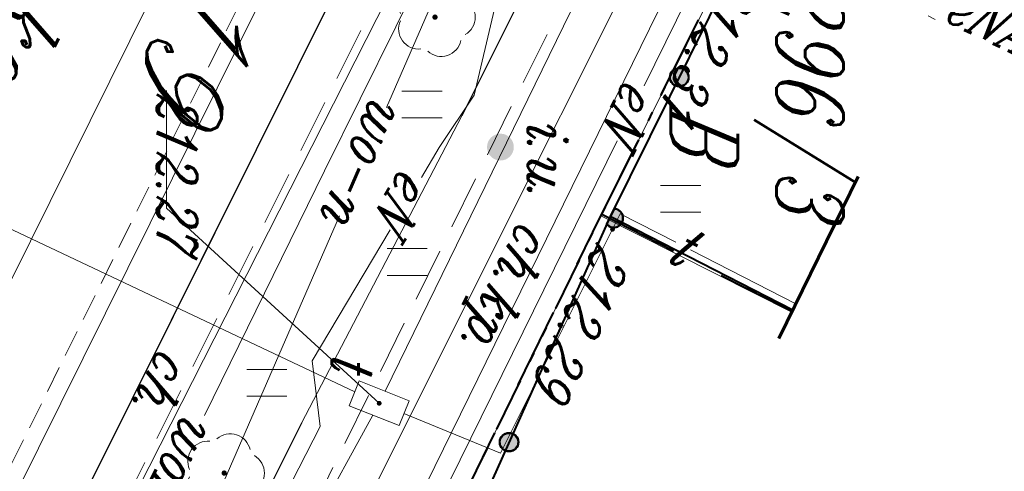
# Model space of a CAD drawing. Header units: millimetres. Extents: x -9598 to -9388, y -264557 to -264347.
# Tile 18 of 44: x -9476 to -9458, y -264449 to -264441. Entities that reach past the tile are written whole.
import ezdxf
from ezdxf.enums import TextEntityAlignment as Align

# ---------------------------------------------------------------- set-up
doc = ezdxf.new("R2010")
doc.units = ezdxf.units.MM
for name, pattern in [('DASHED2', [0.375, 0.25, -0.125]), ('Rakowicka 531_1 wstępna wersja$0$DGN Style 5', [7.845798, 3.362485, -4.483313]), ('Rakowicka 531_1 wstępna wersja$0$KTCR02-500', [1.5, 1, -0.5]), ('Rakowicka 531_1 wstępna wersja$0$KTJZ01-500', [2, 1.5, -0.5]), ('Rakowicka 531_1 wstępna wersja$0$PTTU04-500', [1.5, 1, -0.5])]:
    doc.linetypes.add(name, pattern=pattern)
for name, color, linetype, lineweight in [('-- CO_p', 51, 'DASHED2', 9), ('-- CO_z', 51, 'Continuous', 9), ('Rakowicka 531_1 wstępna wersja$0$EGBD03', 250, 'Continuous', 0), ('Rakowicka 531_1 wstępna wersja$0$EGBU01', 250, 'Continuous', 0), ('Rakowicka 531_1 wstępna wersja$0$EPGPO_216', 7, 'Continuous', 0), ('Rakowicka 531_1 wstępna wersja$0$EPUPZ_251', 7, 'Continuous', 0), ('Rakowicka 531_1 wstępna wersja$0$KTCR02', 250, 'Continuous', 0), ('Rakowicka 531_1 wstępna wersja$0$KTJZ01', 250, 'Continuous', 0), ('Rakowicka 531_1 wstępna wersja$0$KTKR01', 250, 'Continuous', 0), ('Rakowicka 531_1 wstępna wersja$0$KTOK05_01', 250, 'Continuous', 0), ('Rakowicka 531_1 wstępna wersja$0$KTUL01', 250, 'Continuous', 0), ('Rakowicka 531_1 wstępna wersja$0$OBOP02_01', 250, 'Continuous', 0), ('Rakowicka 531_1 wstępna wersja$0$PTTU04', 250, 'Continuous', 0), ('Rakowicka 531_1 wstępna wersja$0$SUOP03_18', 250, 'Continuous', 0), ('Rakowicka 531_1 wstępna wersja$0$SUPE_01', 250, 'Continuous', 0), ('Rakowicka 531_1 wstępna wersja$0$SUPK_01', 250, 'Continuous', 0), ('Rakowicka 531_1 wstępna wersja$0$SUPT_01', 250, 'Continuous', 0), ('Rakowicka 531_1 wstępna wersja$0$SUPW_01', 250, 'Continuous', 0), ('Rakowicka 531_1 wstępna wersja$0$SUUS15_7a_T', 250, 'Continuous', 0), ('Rakowicka 531_1 wstępna wersja$0$SUUS15_7b_T', 250, 'Continuous', 0), ('Rakowicka 531_1 wstępna wersja$0$SUUS31_01', 250, 'Continuous', 0), ('Rakowicka 531_1 wstępna wersja$0$Warstwa 5', 250, 'Continuous', 0)]:
    doc.layers.add(name, color=color, linetype=linetype, lineweight=lineweight)
doc.layers.add('-- RAMKA', color=11, linetype='Continuous')
doc.layers.add('Rakowicka 531_1 wstępna wersja$0$GEPPGD', color=7, linetype='Continuous', lineweight=13, true_color=0x008000)
doc.layers.add('Rakowicka 531_1 wstępna wersja$0$GUPTSH', color=7, linetype='Continuous', lineweight=0, true_color=0xff9100)
doc.styles.add('Rakowicka 531_1 wstępna wersja$0$Style-ITALIC_1250 I 0.20944', font='ITALIC_1250.shx', dxfattribs={"oblique": 12})

# ---------------------------------------------------------------- blocks, each defined once
blk = doc.blocks.new('Rakowicka 531_1 wstępna wersja$0$OBOP02_01')
at = {"layer": 'Rakowicka 531_1 wstępna wersja$0$OBOP02_01', "linetype": 'Continuous', "lineweight": 13}
h = blk.add_hatch(color=96, dxfattribs=at)
edge = h.paths.add_edge_path()
edge.add_arc((0, 0), 0.05, 0, 360)
at = {"layer": 'Rakowicka 531_1 wstępna wersja$0$OBOP02_01', "color": 96, "linetype": 'Continuous', "lineweight": 13}
for centre, start, end in [((0, 0.375), 30.1471, 149.8529), ((-0.357, 0.116), 102.1471, 221.8529), ((0.357, 0.116), 318.1471, 77.8529), ((-0.22, -0.303), 174.1472, 293.8529), ((0.22, -0.303), 246.1471, 5.8529)]:
    blk.add_arc(centre, 0.375, start, end, dxfattribs=at)
blk = doc.blocks.new('Rakowicka 531_1 wstępna wersja$0$GUPTSH1')
at = {"layer": 'Rakowicka 531_1 wstępna wersja$0$GUPTSH', "linetype": 'Continuous', "lineweight": 13}
blk.add_hatch(color=30, dxfattribs=at).paths.add_polyline_path([(0, -0.45), (-0.11647, -0.43467), (-0.225, -0.38971), (-0.3182, -0.3182), (-0.38971, -0.225), (-0.43467, -0.11647), (-0.45, 0), (-0.43467, 0.11647), (-0.38971, 0.225), (-0.3182, 0.3182), (-0.225, 0.38971), (-0.11647, 0.43467), (0, 0.45), (0.11647, 0.43467), (0.225, 0.38971), (0.3182, 0.3182), (0.38971, 0.225), (0.43467, 0.11647), (0.45, 0), (0.43467, -0.11647), (0.38971, -0.225), (0.3182, -0.3182), (0.225, -0.38971), (0.11647, -0.43467)])
blk = doc.blocks.new('Rakowicka 531_1 wstępna wersja$0$RTPW02')
at = {"layer": 'Rakowicka 531_1 wstępna wersja$0$Warstwa 5', "linetype": 'Continuous', "lineweight": 13}
h = blk.add_hatch(color=250, dxfattribs=at)
edge = h.paths.add_edge_path()
edge.add_arc((0, 0), 0.045, 0, 360)
blk = doc.blocks.new('Rakowicka 531_1 wstępna wersja$0$PTTU04_01')
at = {"layer": 'Rakowicka 531_1 wstępna wersja$0$PTTU04', "color": 250, "linetype": 'Continuous', "lineweight": 13}
for p, q in [((-0.25, -0.375), (-0.25, 0.375)), ((0.25, -0.375), (0.25, 0.375))]:
    blk.add_line(p, q, dxfattribs=at)
blk = doc.blocks.new('Rakowicka 531_1 wstępna wersja$0$SUUS31_01')
at = {"layer": 'Rakowicka 531_1 wstępna wersja$0$SUUS31_01', "linetype": 'Continuous', "lineweight": 0}
h = blk.add_hatch(color=250, dxfattribs=at)
edge = h.paths.add_edge_path()
edge.add_arc((0, 0), 0.25, 0, 360)
blk = doc.blocks.new('Rakowicka 531_1 wstępna wersja$0$SUUS15_7b_T')
at = {"layer": 'Rakowicka 531_1 wstępna wersja$0$SUUS15_7b_T', "color": 30, "linetype": 'Continuous', "lineweight": 13, "flags": 128}
blk.add_lwpolyline([(-0.5, 0.25), (0.5, 0.25), (0.5, -0.25), (-0.5, -0.25), (-0.5, 0.25)], close=True, dxfattribs=at)
blk = doc.blocks.new('Rakowicka 531_1 wstępna wersja')
at = {"layer": 'Rakowicka 531_1 wstępna wersja$0$KTOK05_01', "linetype": 'Continuous', "lineweight": 40}
h = blk.add_hatch(color=250, dxfattribs=at)
edge = h.paths.add_edge_path()
edge.add_arc((7425334.809, 5549072.444), 0.17, 0, 360)
blk.add_hatch(color=250, dxfattribs=at).paths.add_polyline_path([(7425337.263, 5549071.229), (7425337.536, 5549071.089, 1.591986)])
h = blk.add_hatch(color=250, dxfattribs=at)
edge = h.paths.add_edge_path()
edge.add_arc((7425341.604, 5549069.271), 0.17, 0, 360)
at = {"layer": 'Rakowicka 531_1 wstępna wersja$0$EGBD03', "color": 96, "linetype": 'Continuous', "lineweight": 13, "flags": 128}
for points in [[(7425377.48, 5549032.21), (7425364.05, 5549039.31), (7425363.81, 5549038.86), (7425355.7, 5549042.97), (7425349.9, 5549045.91), (7425316.05, 5549062.26), (7425311.57, 5549064.57), (7425306.63, 5549067.13), (7425295.44, 5549072.28), (7425303.71, 5549087.75), (7425305.85, 5549086.73), (7425311.48, 5549083.92), (7425328.84, 5549075.25), (7425337.39, 5549070.98), (7425355.94, 5549061.91), (7425374.38, 5549052.81), (7425383.03, 5549048.34)], [(7425339.185, 5549074.542), (7425337.39, 5549070.98), (7425328.84, 5549075.25), (7425329.63, 5549076.9), (7425330.541, 5549078.787)], [(7425357.674, 5549065.46), (7425355.94, 5549061.91), (7425337.39, 5549070.98), (7425339.185, 5549074.542)]]:
    blk.add_lwpolyline(points, dxfattribs=at)
at = {"layer": 'Rakowicka 531_1 wstępna wersja$0$EPGPO_216', "color": 8, "linetype": 'Continuous', "lineweight": 40}
for p, q in [((7425338.498, 5549073.226), (7425339.174, 5549074.547)), ((7425335.122, 5549072.114), (7425333.779, 5549072.783)), ((7425337.36, 5549071), (7425338.043, 5549072.336)), ((7425337.36, 5549071), (7425336.017, 5549071.668)), ((7425340.535, 5549069.442), (7425339.187, 5549070.101)), ((7425342.781, 5549068.344), (7425341.433, 5549069.003))]:
    blk.add_line(p, q, dxfattribs=at)
at = {"layer": 'Rakowicka 531_1 wstępna wersja$0$EPGPO_216', "color": 8, "linetype": 'Continuous', "lineweight": 40, "flags": 128}
blk.add_lwpolyline([(7425338.289, 5549070.541), (7425337.39, 5549070.98), (7425337.36, 5549071)], dxfattribs=at)
at = {"layer": 'Rakowicka 531_1 wstępna wersja$0$EPUPZ_251', "color": 8, "linetype": 'Continuous', "lineweight": 40}
for p, q in [((7425333.739, 5549072.798), (7425334.634, 5549072.353)), ((7425334.992, 5549072.174), (7425335.149, 5549072.096)), ((7425335.462, 5549071.94), (7425335.619, 5549071.862)), ((7425335.977, 5549071.684), (7425336.872, 5549071.238)), ((7425337.23, 5549071.06), (7425337.386, 5549070.982)), ((7425337.701, 5549070.828), (7425337.858, 5549070.751)), ((7425338.217, 5549070.575), (7425339.116, 5549070.136)), ((7425339.475, 5549069.96), (7425339.632, 5549069.884)), ((7425339.947, 5549069.73), (7425340.104, 5549069.653)), ((7425340.463, 5549069.477), (7425341.362, 5549069.038)), ((7425341.721, 5549068.862), (7425341.878, 5549068.785))]:
    blk.add_line(p, q, dxfattribs=at)
at = {"layer": 'Rakowicka 531_1 wstępna wersja$0$GEPPGD', "color": 250, "linetype": 'Rakowicka 531_1 wstępna wersja$0$DGN Style 5', "lineweight": 70, "flags": 128}
blk.add_lwpolyline([(7425284.958, 5549147.04), (7425252.6, 5549083.92), (7425409.418, 5549006.623), (7425423.137, 5549033.307), (7425330.222, 5549078.944), (7425348.524, 5549115.33), (7425284.958, 5549147.04)], close=True, dxfattribs=at)
at = {"layer": 'Rakowicka 531_1 wstępna wersja$0$KTCR02', "color": 250, "linetype": 'Rakowicka 531_1 wstępna wersja$0$KTCR02-500', "lineweight": 13, "flags": 128}
for points in [[(7425331.45, 5549074.11), (7425331.999, 5549073.838), (7425337.4, 5549071.159), (7425342.52, 5549068.86), (7425343.34, 5549068.38), (7425352.56, 5549063.64)], [(7425348.54, 5549058.38), (7425329.97, 5549067.64), (7425330.048, 5549068.427)]]:
    blk.add_lwpolyline(points, dxfattribs=at)
at = {"layer": 'Rakowicka 531_1 wstępna wersja$0$KTJZ01', "color": 250, "linetype": 'Rakowicka 531_1 wstępna wersja$0$KTJZ01-500', "lineweight": 13, "flags": 128}
blk.add_lwpolyline([(7425302.84, 5549081.09), (7425303.26, 5549080.9), (7425315.16, 5549074.94), (7425320.45, 5549072.38), (7425324.79, 5549070.18), (7425329.97, 5549067.64), (7425348.54, 5549058.38), (7425354.22, 5549055.61), (7425357.67, 5549053.91), (7425362.03, 5549051.7), (7425363.18, 5549051.07), (7425368.65, 5549048.38), (7425372.69, 5549046.37), (7425377.06, 5549044.2), (7425384.6, 5549040.44), (7425387.82, 5549038.8), (7425393.82, 5549035.85), (7425394.13, 5549035.69), (7425398.63, 5549033.36), (7425412.124, 5549026.776), (7425418.203, 5549023.709)], dxfattribs=at)
at = {"layer": 'Rakowicka 531_1 wstępna wersja$0$KTKR01', "color": 250, "linetype": 'Continuous', "lineweight": 30, "flags": 128}
blk.add_lwpolyline([(7425302.84, 5549081.09), (7425303.26, 5549080.9), (7425315.16, 5549074.94), (7425320.45, 5549072.38), (7425324.79, 5549070.18), (7425329.97, 5549067.64), (7425348.54, 5549058.38), (7425354.22, 5549055.61), (7425357.67, 5549053.91), (7425362.03, 5549051.7), (7425363.18, 5549051.07), (7425368.65, 5549048.38), (7425372.69, 5549046.37), (7425377.06, 5549044.2), (7425384.6, 5549040.44), (7425387.82, 5549038.8), (7425393.82, 5549035.85), (7425394.13, 5549035.69), (7425398.63, 5549033.36), (7425412.124, 5549026.776), (7425418.203, 5549023.709)], dxfattribs=at)
at = {"layer": 'Rakowicka 531_1 wstępna wersja$0$KTOK05_01', "color": 250, "linetype": 'Continuous', "lineweight": 40}
blk.add_line((7425339.146, 5549074.561), (7425337.4, 5549071.159), dxfattribs=at)
at = {"layer": 'Rakowicka 531_1 wstępna wersja$0$KTOK05_01', "color": 250, "linetype": 'Continuous', "lineweight": 40, "flags": 128}
blk.add_lwpolyline([(7425331.45, 5549074.11), (7425337.4, 5549071.159), (7425342.52, 5549068.86)], dxfattribs=at)
for points in [[(7425337.258, 5549071.232), (7425337.541, 5549071.087, 1.567994), (7425337.258, 5549071.232)], [(7425337.263, 5549071.229), (7425337.536, 5549071.089, 1.591986), (7425337.263, 5549071.229)]]:
    blk.add_lwpolyline(points, format="xyb", close=True, dxfattribs=at)
at = {"layer": 'Rakowicka 531_1 wstępna wersja$0$KTOK05_01', "color": 250, "linetype": 'Continuous', "lineweight": 40}
for centre, radius in [((7425334.809, 5549072.444), 0.175), ((7425334.809, 5549072.444), 0.17), ((7425341.604, 5549069.271), 0.175), ((7425341.604, 5549069.271), 0.17)]:
    blk.add_circle(centre, radius, dxfattribs=at)
at = {"layer": 'Rakowicka 531_1 wstępna wersja$0$PTTU04', "color": 250, "linetype": 'Rakowicka 531_1 wstępna wersja$0$PTTU04-500', "lineweight": 13, "flags": 128}
blk.add_lwpolyline([(7425339.146, 5549074.561), (7425337.4, 5549071.159), (7425331.999, 5549073.838), (7425333.736, 5549077.218)], dxfattribs=at)
blk.add_lwpolyline([(7425330.05, 5549068.45), (7425330.31, 5549071.81), (7425351.45, 5549061.35), (7425350.42, 5549059.59), (7425349.24, 5549058.85), (7425330.05, 5549068.45)], close=True, dxfattribs=at)
at = {"layer": 'Rakowicka 531_1 wstępna wersja$0$SUOP03_18', "color": 5, "linetype": 'Continuous', "lineweight": 30, "flags": 128}
for points in [[(7425332.9, 5549069.7), (7425335.53, 5549068.39)], [(7425341.25, 5549065.4), (7425343.91, 5549064.07)]]:
    blk.add_lwpolyline(points, dxfattribs=at)
at = {"layer": 'Rakowicka 531_1 wstępna wersja$0$SUPE_01', "color": 1, "linetype": 'Continuous', "lineweight": 13, "flags": 128}
for points in [[(7425334.97, 5549071.789), (7425331.7, 5549073.4), (7425324.239, 5549077.092)], [(7425343.689, 5549067.088), (7425332.27, 5549072.69), (7425326.044, 5549075.74)], [(7425345.327, 5549071.525), (7425343.51, 5549067.58), (7425335.992, 5549071.285)], [(7425336.673, 5549067.64), (7425336.12, 5549067.97), (7425335.14, 5549068.62), (7425331.92, 5549069.38), (7425330.27, 5549069.05), (7425326.07, 5549071.24), (7425325.479, 5549071.198)], [(7425329.336, 5549069.03), (7425344.45, 5549061.35), (7425344.77, 5549061.52), (7425344.77, 5549061.22), (7425346.036, 5549060.601)], [(7425346.051, 5549060.882), (7425345.57, 5549061.25), (7425343.65, 5549064.55), (7425341.31, 5549065.75), (7425340.09, 5549065.6), (7425337.652, 5549067.055)]]:
    blk.add_lwpolyline(points, dxfattribs=at)
at = {"layer": 'Rakowicka 531_1 wstępna wersja$0$SUPK_01', "color": 36, "linetype": 'Continuous', "lineweight": 13, "flags": 128}
blk.add_lwpolyline([(7425327.404, 5549065.539), (7425338.611, 5549059.976)], dxfattribs=at)
at = {"layer": 'Rakowicka 531_1 wstępna wersja$0$SUPT_01', "color": 30, "linetype": 'Continuous', "lineweight": 13, "flags": 128}
for points in [[(7425340.655, 5549066.96), (7425314.542, 5549079.733)], [(7425321.226, 5549077.332), (7425328.46, 5549073.77), (7425342.577, 5549066.693)], [(7425338.021, 5549072.652), (7425339.027, 5549074.619)], [(7425341.07, 5549067.312), (7425341.81, 5549069.11), (7425337.35, 5549071.34), (7425337.883, 5549072.383)], [(7425343.125, 5549065.617), (7425341.101, 5549066.729)], [(7425340.666, 5549066.397), (7425337.213, 5549059.085)]]:
    blk.add_lwpolyline(points, dxfattribs=at)
at = {"layer": 'Rakowicka 531_1 wstępna wersja$0$SUPW_01', "color": 5, "linetype": 'Continuous', "lineweight": 13, "flags": 128}
for points in [[(7425341.111, 5549063.596), (7425336.55, 5549065.83), (7425325.82, 5549071.15), (7425328.21, 5549076.18), (7425329.04, 5549076.56)], [(7425325.82, 5549071.15), (7425335.375, 5549066.986)], [(7425333.309, 5549069.496), (7425335.53, 5549068.39), (7425341.25, 5549065.4), (7425343.91, 5549064.07), (7425348.76, 5549061.49), (7425349.13, 5549061.38), (7425351.15, 5549060.41), (7425355.237, 5549058.261)], [(7425337.39, 5549066.107), (7425349.59, 5549060.79), (7425350.745, 5549060.174)]]:
    blk.add_lwpolyline(points, dxfattribs=at)
at = {"layer": 'Rakowicka 531_1 wstępna wersja$0$SUUS15_7a_T', "color": 30, "linetype": 'Continuous', "lineweight": 13, "flags": 128}
blk.add_lwpolyline([(7425340.88, 5549066.85), (7425337.25, 5549062.885), (7425335.059, 5549062.885)], dxfattribs=at)
at = {"layer": 'Rakowicka 531_1 wstępna wersja$0$OBOP02_01', "color": 96, "linetype": 'Continuous', "lineweight": 13}
for p in [(7425333.69, 5549067.89), (7425342.18, 5549063.96)]:
    blk.add_blockref('Rakowicka 531_1 wstępna wersja$0$OBOP02_01', p, dxfattribs=at)
at = {"layer": 'Rakowicka 531_1 wstępna wersja$0$PTTU04', "color": 250, "linetype": 'Continuous', "lineweight": 13}
for p in [(7425337.073, 5549072.471), (7425335.316, 5549067.647), (7425338.25, 5549067.371), (7425340.5, 5549064.755)]:
    blk.add_blockref('Rakowicka 531_1 wstępna wersja$0$PTTU04_01', p, dxfattribs=at)
at = {"layer": 'Rakowicka 531_1 wstępna wersja$0$SUUS15_7a_T', "color": 30, "linetype": 'Continuous', "lineweight": 13, "xscale": 0.1, "yscale": 0.1, "zscale": 0.1}
blk.add_blockref('Rakowicka 531_1 wstępna wersja$0$GUPTSH1', (7425340.88, 5549066.85), dxfattribs=at)
at = {"layer": 'Rakowicka 531_1 wstępna wersja$0$SUUS15_7b_T', "color": 30, "linetype": 'Continuous', "lineweight": 13, "rotation": 248.3046734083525}
blk.add_blockref('Rakowicka 531_1 wstępna wersja$0$SUUS15_7b_T', (7425340.88, 5549066.85), dxfattribs=at)
at = {"layer": 'Rakowicka 531_1 wstępna wersja$0$SUUS31_01', "color": 250, "linetype": 'Continuous', "lineweight": 0}
blk.add_blockref('Rakowicka 531_1 wstępna wersja$0$SUUS31_01', (7425336.11, 5549069.11), dxfattribs=at)
at = {"layer": 'Rakowicka 531_1 wstępna wersja$0$Warstwa 5', "color": 250, "linetype": 'Continuous', "lineweight": 13}
blk.add_blockref('Rakowicka 531_1 wstępna wersja$0$RTPW02', (7425337.64, 5549071.2), dxfattribs=at)
at = {"layer": 'Rakowicka 531_1 wstępna wersja$0$EGBD03', "color": 96, "linetype": 'Continuous', "lineweight": 30, "insert": (7425335.176, 5549073.839), "char_height": 1.25, "attachment_point": 8, "line_spacing_factor": 0.6, "style": 'Rakowicka 531_1 wstępna wersja$0$Style-ITALIC_1250 I 0.20944'}
blk.add_mtext('\\H1x;\\W0.8;296/3', dxfattribs=at)
at = {"layer": 'Rakowicka 531_1 wstępna wersja$0$EGBU01', "color": 96, "linetype": 'Continuous', "lineweight": 30, "insert": (7425335.855, 5549072.284), "char_height": 1.25, "attachment_point": 8, "line_spacing_factor": 0.6, "style": 'Rakowicka 531_1 wstępna wersja$0$Style-ITALIC_1250 I 0.20944'}
blk.add_mtext('\\H1x;\\W0.8;B', dxfattribs=at)
at = {"layer": 'Rakowicka 531_1 wstępna wersja$0$EPGPO_216', "color": 8, "linetype": 'Continuous', "lineweight": 30, "style": 'Rakowicka 531_1 wstępna wersja$0$Style-ITALIC_1250 I 0.20944', "oblique": 12, "width": 0.777778}
blk.add_text('KD/D.19', height=1.8, rotation=333.6735, dxfattribs=at).set_placement((7425327.631, 5549066.84), align=Align.MIDDLE_LEFT)
at = {"layer": 'Rakowicka 531_1 wstępna wersja$0$KTCR02', "color": 250, "linetype": 'Continuous', "lineweight": 13, "style": 'Rakowicka 531_1 wstępna wersja$0$Style-ITALIC_1250 I 0.20944', "oblique": 12, "width": 0.8}
for s, rotation, p in [('ch.kp.', 333.674, (7425338.63, 5549068.895)), ('ch.', 333.4967, (7425340.396, 5549062.469))]:
    blk.add_text(s, height=0.75, rotation=rotation, dxfattribs=at).set_placement(p, align=Align.CENTER)
at = {"layer": 'Rakowicka 531_1 wstępna wersja$0$KTUL01', "color": 250, "linetype": 'Continuous', "lineweight": 30, "style": 'Rakowicka 531_1 wstępna wersja$0$Style-ITALIC_1250 I 0.20944', "oblique": 12, "width": 0.8}
blk.add_text('Olszańska', height=1.25, rotation=333.7, dxfattribs=at).set_placement((7425328.032, 5549062.468))
at = {"layer": 'Rakowicka 531_1 wstępna wersja$0$SUPE_01', "color": 1, "linetype": 'Continuous', "lineweight": 13, "style": 'Rakowicka 531_1 wstępna wersja$0$Style-ITALIC_1250 I 0.20944', "oblique": 12, "width": 0.8}
for rotation, p in [(333.7658, (7425335.481, 5549071.537)), (329.1638, (7425337.14, 5549067.309))]:
    blk.add_text('eN', height=0.75, rotation=rotation, dxfattribs=at).set_placement(p, align=Align.MIDDLE_CENTER)
at = {"layer": 'Rakowicka 531_1 wstępna wersja$0$SUPE_01', "color": 1, "linetype": 'Continuous', "lineweight": 13, "insert": (7425333.727, 5549077.336), "char_height": 0.75, "attachment_point": 7, "rotation": 64.6376, "line_spacing_factor": 0.6, "style": 'Rakowicka 531_1 wstępna wersja$0$Style-ITALIC_1250 I 0.20944'}
blk.add_mtext('\\H1x;\\W0.8;eNA', dxfattribs=at)
at = {"layer": 'Rakowicka 531_1 wstępna wersja$0$SUPT_01', "color": 30, "linetype": 'Continuous', "lineweight": 13, "style": 'Rakowicka 531_1 wstępna wersja$0$Style-ITALIC_1250 I 0.20944', "oblique": 12, "width": 0.8}
blk.add_text('t', height=0.75, rotation=62.9144, dxfattribs=at).set_placement((7425337.952, 5549072.518), align=Align.MIDDLE_CENTER)
at = {"layer": 'Rakowicka 531_1 wstępna wersja$0$SUPW_01', "color": 5, "linetype": 'Continuous', "lineweight": 13, "style": 'Rakowicka 531_1 wstępna wersja$0$Style-ITALIC_1250 I 0.20944', "oblique": 12, "width": 0.8}
for s, rotation, p in [('wo-n', 336.4503, (7425336.398, 5549066.582)), ('woD50-n', 333.9106, (7425343.049, 5549062.648))]:
    blk.add_text(s, height=0.75, rotation=rotation, dxfattribs=at).set_placement(p, align=Align.MIDDLE_CENTER)
at = {"layer": 'Rakowicka 531_1 wstępna wersja$0$SUUS15_7a_T', "color": 30, "linetype": 'Continuous', "lineweight": 13, "insert": (7425335.106, 5549062.707), "char_height": 0.75, "attachment_point": 7, "rotation": 359.9998, "line_spacing_factor": 0.6, "style": 'Rakowicka 531_1 wstępna wersja$0$Style-ITALIC_1250 I 0.20944'}
blk.add_mtext('\\H1x;\\W0.8;212.27', dxfattribs=at)
at = {"layer": 'Rakowicka 531_1 wstępna wersja$0$SUUS15_7b_T', "color": 30, "linetype": 'Continuous', "lineweight": 13, "insert": (7425339.949, 5549065.965), "char_height": 0.75, "attachment_point": 7, "rotation": 359.9998, "line_spacing_factor": 0.6, "style": 'Rakowicka 531_1 wstępna wersja$0$Style-ITALIC_1250 I 0.20944'}
blk.add_mtext('\\H1x;\\W0.8;t', dxfattribs=at)
at = {"layer": 'Rakowicka 531_1 wstępna wersja$0$SUUS31_01', "color": 250, "linetype": 'Continuous', "lineweight": 13, "style": 'Rakowicka 531_1 wstępna wersja$0$Style-ITALIC_1250 I 0.20944', "oblique": 12, "width": 0.8}
blk.add_text('i.u.', height=0.75, dxfattribs=at).set_placement((7425335.604, 5549069.622))
at = {"layer": 'Rakowicka 531_1 wstępna wersja$0$Warstwa 5', "color": 250, "linetype": 'Continuous', "lineweight": 13, "char_height": 0.75, "attachment_point": 7, "line_spacing_factor": 0.6, "style": 'Rakowicka 531_1 wstępna wersja$0$Style-ITALIC_1250 I 0.20944'}
for s, insert, rotation in [('\\H1x;\\W0.8;212.31', (7425332.783, 5549073.309), 334.0954), ('\\H1x;\\W0.8;212.29', (7425337.862, 5549070.908), 335.3881)]:
    blk.add_mtext(s, dxfattribs=dict(at, insert=insert, rotation=rotation))

msp = doc.modelspace()

# ---------------------------------------------------------------- linework, layer by layer
at = {"layer": '-- CO_p', "ltscale": 2}
msp.add_line((-9484.614, -264465.972, -10.18), (-9451.937, -264400.2, -10.18), dxfattribs=at)
at = {"layer": '-- CO_z'}
msp.add_line((-9484.63, -264466.722, -10.18), (-9451.651, -264400.343, -10.18), dxfattribs=at)

# ---------------------------------------------------------------- block references
at = {"layer": '-- RAMKA', "rotation": 270}
msp.add_blockref('Rakowicka 531_1 wstępna wersja', (-5558536.267, 7160892.827), dxfattribs=at)

doc.saveas('drawing.dxf')
